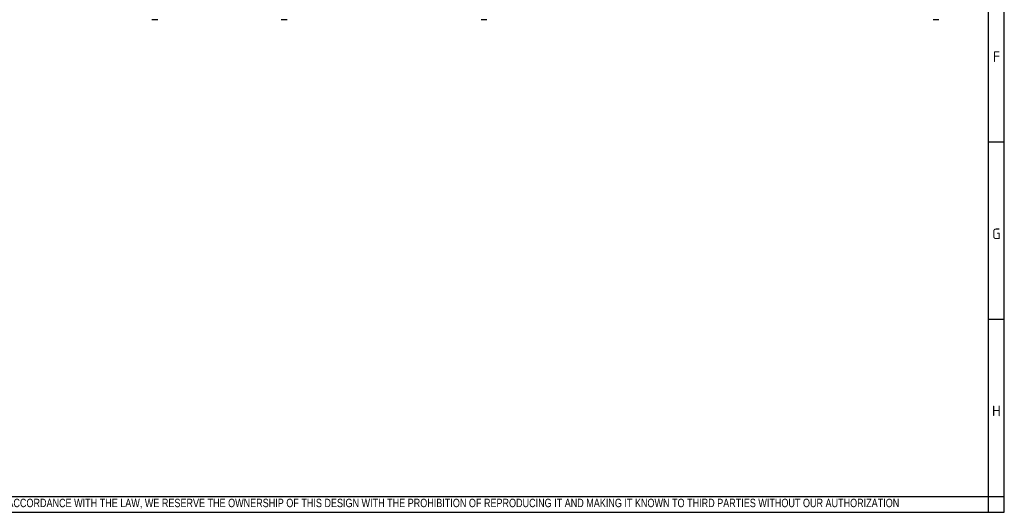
# Paper-space layout 'Layout1' of a CAD drawing. Extents: x 81 to 5357, y 137 to 3739.
# Tile 6 of 8: x 2915 to 5357, y 142 to 1365. Entities that reach past the tile are written whole.
import ezdxf

# ---------------------------------------------------------------- set-up
doc = ezdxf.new("R2010")
doc.units = 0
doc.header["$LTSCALE"] = 13
doc.layers.get('0').update_dxf_attribs({"linetype": 'CONTINUOUS'})
doc.layers.add('DEFAULT', color=7, linetype='CONTINUOUS')
doc.layers.add('F0000000_02', color=7, linetype='CONTINUOUS')

psp = doc.layouts.get("Layout1")

# ---------------------------------------------------------------- linework, layer by layer
at = {"color": 7, "linetype": 'CONTINUOUS'}
for p, q in [((5357.2, 142.47), (5357.2, 3738.65)), ((5357.2, 1061.2), (5317.82, 1061.2)), ((5357.2, 621.52), (5317.82, 621.52)), ((81.05, 142.47), (5357.2, 142.47))]:
    psp.add_line(p, q, dxfattribs=at)
at = {"layer": 'DEFAULT', "color": 7, "linetype": 'CONTINUOUS'}
for p, q in [((5317.82, 142.47), (5317.82, 3738.65)), ((81.05, 181.84), (5357.2, 181.84))]:
    psp.add_line(p, q, dxfattribs=at)
at = {"layer": 'F0000000_02', "color": 7, "linetype": 'CONTINUOUS'}
for p, q in [((3244.57, 1365.43), (3242.82, 1365.43)), ((3255.57, 1365.43), (3244.57, 1365.43)), ((3257.32, 1365.43), (3255.57, 1365.43)), ((3565.57, 1365.43), (3563.82, 1365.43)), ((3576.57, 1365.43), (3565.57, 1365.43)), ((3578.32, 1365.43), (3576.57, 1365.43)), ((4061.23, 1365.43), (4059.48, 1365.43)), ((4072.23, 1365.43), (4061.23, 1365.43)), ((4073.98, 1365.43), (4072.23, 1365.43)), ((5182.23, 1365.43), (5180.48, 1365.43)), ((5193.23, 1365.43), (5182.23, 1365.43)), ((5194.98, 1365.43), (5193.23, 1365.43))]:
    psp.add_line(p, q, dxfattribs=at)

# ---------------------------------------------------------------- texts
for s, insert, char_height, width, attachment_point in [('{\\fSolid Edge ANSI|b0||i0||c0|p34;\\C7;\\H26.249496;\\W1.;F}', (5337.96, 1260.39), 26.2495, 29.5308, 8), ('{\\fSolid Edge ANSI|b0||i0||c0|p34;\\C7;\\H26.249496;\\W1.;G}', (5337.62, 820.71), 26.2495, 33.6323, 8), ('{\\fSolid Edge ANSI|b0||i0||c0|p34;\\C7;\\H26.249496;\\W1.;H}', (5337.65, 381.04), 26.2495, 35.2729, 8), ('{\\fArial Narrow|b0||i0||c0|p34;\\C7;\\H20.8;\\W0.94;IN ACCORDANCE WITH THE LAW, WE RESERVE THE OWNERSHIP OF THIS DESIGN WITH THE PROHIBITION OF REPRODUCING IT AND MAKING IT KNOWN TO THIRD PARTIES WITHOUT OUR AUTHORIZATION}', (2855.95, 151.48), 20.8, 2365.9443, 7)]:
    psp.add_mtext(s, dxfattribs=dict(insert=insert, char_height=char_height, width=width, attachment_point=attachment_point))

doc.saveas('drawing.dxf')
